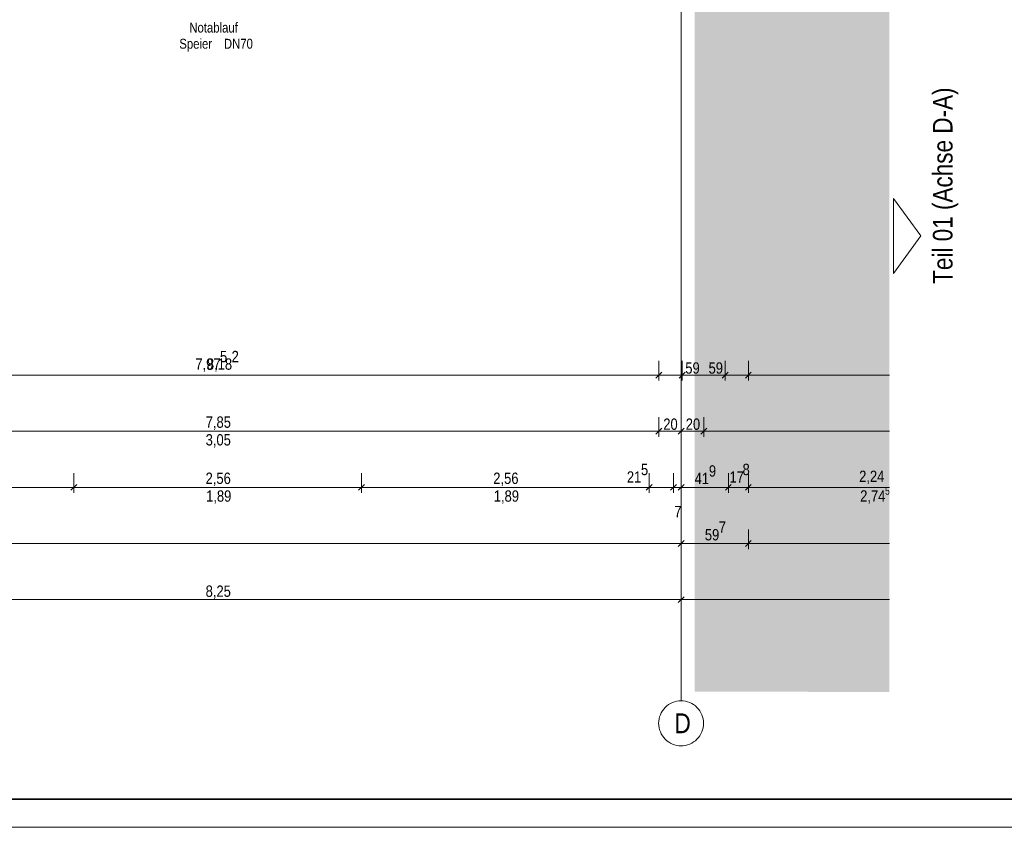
# Model space of a CAD drawing. Extents: x -620 to 300, y 62 to 1112.
# Tile 32 of 95: x -78 to 97, y 62 to 206. Entities that reach past the tile are written whole.
import ezdxf
from ezdxf.enums import TextEntityAlignment as Align
from ezdxf.lldxf.tags import DXFTag

# ---------------------------------------------------------------- set-up
doc = ezdxf.new("R2010")
doc.units = 0
doc.layers.get('0').update_dxf_attribs({"lineweight": 13})
doc.layers.add('70 -71 Achsen- 1 Gebäudeachsen', color=7, linetype='STRICHPUNKT2-A06G9S5N8I', lineweight=18)
doc.layers.add('iwb_Plankopf Rahmen', color=7, linetype='Continuous', lineweight=35)
for name, color, linetype, lineweight, true_color in [('70 -72 Beschriftung- 1 Beschriftung allgemein', 7, 'Continuous', 9, 0xff6633), ('70 -76 Bemaßung- 2 Allgemein', 9, 'Continuous', 5, 0x808080), ('iwb_Layout BA_Markierung', 7, 'Continuous', 9, 0xbadcdc), ('iwb_Layout Text', 3, 'Continuous', 18, 0x00ff00)]:
    doc.layers.add(name, color=color, linetype=linetype, lineweight=lineweight, true_color=true_color)
doc.styles.get("Standard").update_dxf_attribs({"font": 'ARIALN.TTF'})
tags = doc.linetypes.add('STRICHPUNKT2-A06G9S5N8I', pattern=[12.7, 6.35, -3.175, 0, -3.175]).pattern_tags.tags
tags[10:11] = [DXFTag(74, 4), DXFTag(75, 0), DXFTag(340, '0'), DXFTag(46, 0.0), DXFTag(50, 0.0), DXFTag(44, 0.0), DXFTag(45, 0.0)]
tags[8:9] = [DXFTag(74, 4), DXFTag(75, 0), DXFTag(340, '0'), DXFTag(46, 0.0), DXFTag(50, 0.0), DXFTag(44, 0.0), DXFTag(45, 0.0)]
tags[6:7] = [DXFTag(74, 4), DXFTag(75, 0), DXFTag(340, '0'), DXFTag(46, 0.0), DXFTag(50, 0.0), DXFTag(44, 0.0), DXFTag(45, 0.0)]
tags[4:5] = [DXFTag(74, 4), DXFTag(75, 0), DXFTag(340, '0'), DXFTag(46, 0.0), DXFTag(50, 0.0), DXFTag(44, 0.0), DXFTag(45, 0.0)]

# ---------------------------------------------------------------- blocks, each defined once
blk = doc.blocks.new('Polygon-A06G9S5G8I')
at = {"color": 0, "linetype": 'ByBlock', "lineweight": -2, "ltscale": 0.13}
blk.add_solid([(41.83, 86.61), (41.66, 1083.81), (76.5, 86.52), (76.5, 1083.81)], dxfattribs=at)
blk = doc.blocks.new('Referenz-A06G9S5P8I')
at = {"layer": '70 -71 Achsen- 1 Gebäudeachsen', "color": 0, "linetype": 'STRICHPUNKT2-A06G9S5N8I', "lineweight": -2, "ltscale": 0.13}
blk.add_line((39.42, 1084.39), (39.42, 84.95), dxfattribs=at)
at = {"layer": '70 -71 Achsen- 1 Gebäudeachsen', "color": 0, "linetype": 'Continuous', "lineweight": -2, "ltscale": 0.13}
for p, q in [((36.88, 84.05), (37.2, 84.28)), ((37.2, 84.28), (37.54, 84.48)), ((37.54, 84.48), (37.89, 84.65)), ((37.89, 84.65), (38.26, 84.78)), ((38.26, 84.78), (38.64, 84.88)), ((38.64, 84.88), (39.03, 84.93)), ((39.03, 84.93), (39.42, 84.95)), ((39.42, 84.95), (39.81, 84.93)), ((39.81, 84.93), (40.2, 84.88)), ((40.2, 84.88), (40.58, 84.78)), ((40.58, 84.78), (40.95, 84.65)), ((40.95, 84.65), (41.31, 84.48)), ((41.31, 84.48), (41.64, 84.28)), ((41.64, 84.28), (41.96, 84.05)), ((35.59, 82.11), (35.73, 82.48)), ((35.73, 82.48), (35.89, 82.84)), ((35.89, 82.84), (36.1, 83.18)), ((36.1, 83.18), (36.33, 83.49)), ((36.33, 83.49), (36.59, 83.78)), ((36.59, 83.78), (36.88, 84.05)), ((41.96, 84.05), (42.25, 83.78)), ((42.25, 83.78), (42.51, 83.49)), ((42.51, 83.49), (42.75, 83.18)), ((42.75, 83.18), (42.95, 82.84)), ((42.95, 82.84), (43.12, 82.48)), ((43.12, 82.48), (43.25, 82.11)), ((35.42, 80.95), (35.44, 81.35)), ((35.44, 80.56), (35.42, 80.95)), ((35.44, 81.35), (35.5, 81.73)), ((35.5, 81.73), (35.59, 82.11)), ((43.25, 82.11), (43.34, 81.73)), ((43.34, 81.73), (43.4, 81.35)), ((43.4, 81.35), (43.42, 80.95)), ((43.42, 80.95), (43.4, 80.56)), ((35.5, 80.17), (35.44, 80.56)), ((35.59, 79.79), (35.5, 80.17)), ((35.73, 79.42), (35.59, 79.79)), ((35.89, 79.07), (35.73, 79.42)), ((36.1, 78.73), (35.89, 79.07)), ((42.95, 79.07), (42.75, 78.73)), ((43.12, 79.42), (42.95, 79.07)), ((43.25, 79.79), (43.12, 79.42)), ((43.34, 80.17), (43.25, 79.79)), ((43.4, 80.56), (43.34, 80.17)), ((36.33, 78.42), (36.1, 78.73)), ((36.59, 78.12), (36.33, 78.42)), ((36.88, 77.86), (36.59, 78.12)), ((37.2, 77.63), (36.88, 77.86)), ((37.54, 77.43), (37.2, 77.63)), ((37.89, 77.26), (37.54, 77.43)), ((38.26, 77.13), (37.89, 77.26)), ((38.64, 77.03), (38.26, 77.13)), ((40.58, 77.13), (40.2, 77.03)), ((40.95, 77.26), (40.58, 77.13)), ((41.31, 77.43), (40.95, 77.26)), ((41.64, 77.63), (41.31, 77.43)), ((41.96, 77.86), (41.64, 77.63)), ((42.25, 78.12), (41.96, 77.86)), ((42.51, 78.42), (42.25, 78.12)), ((42.75, 78.73), (42.51, 78.42)), ((39.03, 76.97), (38.64, 77.03)), ((39.42, 76.95), (39.03, 76.97)), ((39.81, 76.97), (39.42, 76.95)), ((40.2, 77.03), (39.81, 76.97))]:
    blk.add_line(p, q, dxfattribs=at)
at = {"layer": '70 -76 Bemaßung- 2 Allgemein', "color": 0, "linetype": 'Continuous', "lineweight": -2, "ltscale": 0.13}
for p, q in [((35.45, 145.47), (35.45, 141.97)), ((35.45, 145.47), (35.45, 141.97)), ((39.59, 145.47), (39.59, 141.97)), ((39.59, 145.47), (39.59, 141.97)), ((47.25, 145.47), (47.25, 141.97)), ((47.25, 145.47), (47.25, 141.97)), ((51.39, 145.47), (51.39, 141.97)), ((51.39, 145.47), (51.39, 141.97)), ((38.53, 142.97), (-122.99, 142.97)), ((34.39, 142.97), (-122.99, 142.97)), ((36.45, 142.97), (34.39, 142.97)), ((34.45, 142.97), (36.51, 142.97)), ((35.98, 143.5), (34.92, 142.44)), ((34.92, 142.44), (35.98, 143.5)), ((46.19, 142.97), (36.51, 142.97)), ((40.59, 142.97), (38.53, 142.97)), ((38.59, 142.97), (40.65, 142.97)), ((40.12, 143.5), (39.06, 142.44)), ((39.06, 142.44), (40.12, 143.5)), ((50.33, 142.97), (40.65, 142.97)), ((48.25, 142.97), (46.19, 142.97)), ((46.25, 142.97), (48.31, 142.97)), ((47.78, 143.5), (46.72, 142.44)), ((46.72, 142.44), (47.78, 143.5)), ((76.53, 142.97), (48.31, 142.97)), ((52.39, 142.97), (50.33, 142.97)), ((50.39, 142.97), (52.45, 142.97)), ((51.92, 143.5), (50.86, 142.44)), ((50.86, 142.44), (51.92, 143.5)), ((76.53, 142.97), (52.45, 142.97)), ((35.45, 135.47), (35.45, 131.97)), ((35.45, 135.47), (35.45, 131.97)), ((39.45, 135.47), (39.45, 131.97)), ((39.45, 135.47), (39.45, 131.97)), ((43.45, 135.47), (43.45, 131.97)), ((43.45, 135.47), (43.45, 131.97)), ((35.98, 133.5), (34.92, 132.44)), ((34.92, 132.44), (35.98, 133.5)), ((39.98, 133.5), (38.92, 132.44)), ((38.92, 132.44), (39.98, 133.5)), ((43.98, 133.5), (42.92, 132.44)), ((42.92, 132.44), (43.98, 133.5)), ((34.39, 132.97), (-120.49, 132.97)), ((36.45, 132.97), (34.39, 132.97)), ((34.45, 132.97), (36.51, 132.97)), ((38.39, 132.97), (36.51, 132.97)), ((40.45, 132.97), (38.39, 132.97)), ((38.45, 132.97), (40.51, 132.97)), ((42.39, 132.97), (40.51, 132.97)), ((44.45, 132.97), (42.39, 132.97)), ((42.45, 132.97), (44.51, 132.97)), ((76.53, 132.97), (44.51, 132.97)), ((-68.65, 125.47), (-68.65, 121.97)), ((-68.65, 125.47), (-68.65, 121.97)), ((-17.45, 125.47), (-17.45, 121.97)), ((-17.45, 125.47), (-17.45, 121.97)), ((33.75, 125.47), (33.75, 121.97)), ((33.75, 125.47), (33.75, 121.97)), ((38.05, 125.47), (38.05, 121.97)), ((38.05, 125.47), (38.05, 121.97)), ((39.45, 125.47), (39.45, 121.97)), ((39.45, 125.47), (39.45, 121.97)), ((47.83, 125.47), (47.83, 121.97)), ((47.83, 125.47), (47.83, 121.97)), ((51.39, 125.47), (51.39, 121.97)), ((51.39, 125.47), (51.39, 121.97)), ((-69.71, 122.97), (-118.79, 122.97)), ((-67.65, 122.97), (-69.71, 122.97)), ((-69.65, 122.97), (-67.59, 122.97)), ((-68.12, 123.5), (-69.18, 122.44)), ((-69.18, 122.44), (-68.12, 123.5)), ((-18.51, 122.97), (-67.59, 122.97)), ((-16.45, 122.97), (-18.51, 122.97)), ((-18.45, 122.97), (-16.39, 122.97)), ((-16.92, 123.5), (-17.98, 122.44)), ((-17.98, 122.44), (-16.92, 123.5)), ((32.69, 122.97), (-16.39, 122.97)), ((32.69, 122.97), (31.63, 122.97)), ((34.75, 122.97), (32.69, 122.97)), ((34.75, 122.97), (32.69, 122.97)), ((34.28, 123.5), (33.22, 122.44)), ((34.28, 123.5), (33.22, 122.44)), ((38.05, 122.97), (33.75, 122.97)), ((36.99, 122.97), (35.93, 122.97)), ((39.05, 122.97), (36.99, 122.97)), ((37.05, 122.97), (39.11, 122.97)), ((37.52, 122.44), (38.58, 123.5)), ((38.58, 123.5), (37.52, 122.44)), ((39.45, 122.97), (38.05, 122.97)), ((38.45, 122.97), (40.51, 122.97)), ((38.45, 122.97), (40.51, 122.97)), ((38.92, 122.44), (39.98, 123.5)), ((38.92, 122.44), (39.98, 123.5)), ((39.11, 122.97), (40.17, 122.97)), ((40.51, 122.97), (41.57, 122.97)), ((46.77, 122.97), (40.51, 122.97)), ((48.83, 122.97), (46.77, 122.97)), ((46.83, 122.97), (48.89, 122.97)), ((48.36, 123.5), (47.3, 122.44)), ((47.3, 122.44), (48.36, 123.5)), ((50.33, 122.97), (48.89, 122.97)), ((52.39, 122.97), (50.33, 122.97)), ((50.39, 122.97), (52.45, 122.97)), ((51.92, 123.5), (50.86, 122.44)), ((50.86, 122.44), (51.92, 123.5)), ((76.53, 122.97), (52.45, 122.97)), ((39.45, 115.47), (39.45, 111.97)), ((39.45, 115.47), (39.45, 111.97)), ((51.39, 115.47), (51.39, 111.97)), ((51.39, 115.47), (51.39, 111.97)), ((38.39, 112.97), (-454.49, 112.97)), ((40.45, 112.97), (38.39, 112.97)), ((38.45, 112.97), (40.51, 112.97)), ((39.98, 113.5), (38.92, 112.44)), ((38.92, 112.44), (39.98, 113.5)), ((50.33, 112.97), (40.51, 112.97)), ((52.39, 112.97), (50.33, 112.97)), ((50.39, 112.97), (52.45, 112.97)), ((51.92, 113.5), (50.86, 112.44)), ((50.86, 112.44), (51.92, 113.5)), ((76.53, 112.97), (52.45, 112.97)), ((39.98, 103.5), (38.92, 102.44)), ((38.92, 102.44), (39.98, 103.5)), ((39.45, 104.97), (39.45, 101.97)), ((39.45, 104.97), (39.45, 101.97)), ((38.39, 102.97), (-124.49, 102.97)), ((39.95, 102.97), (38.39, 102.97)), ((38.95, 102.97), (40.51, 102.97)), ((76.53, 102.97), (40.51, 102.97))]:
    blk.add_line(p, q, dxfattribs=at)
at = {"layer": '70 -71 Achsen- 1 Gebäudeachsen', "color": 0, "linetype": 'Continuous', "lineweight": -2, "ltscale": 0.13, "insert": (38.23, 82.72), "char_height": 3.5241, "attachment_point": 1}
blk.add_mtext('{\\fArial Narrow;D}', dxfattribs=at)
at = {"layer": '70 -72 Beschriftung- 1 Beschriftung allgemein', "color": 0, "linetype": 'ByBlock', "lineweight": -2, "ltscale": 0.13, "char_height": 1.7621, "attachment_point": 1}
for s, insert in [('{\\fArial Narrow;Notablauf}', (-48.11, 205.72)), ('{\\fArial Narrow;Speier}', (-49.89, 202.84)), ('{\\fArial Narrow;DN70}', (-41.95, 202.84))]:
    blk.add_mtext(s, dxfattribs=dict(at, insert=insert))
at = {"layer": '70 -76 Bemaßung- 2 Allgemein', "color": 0, "linetype": 'Continuous', "lineweight": -2, "ltscale": 0.13, "attachment_point": 1}
for s, insert, char_height in [('{\\fArial Narrow;5}', (-42.65, 147.27), 2.0138), ('{\\fArial Narrow;2}', (-40.58, 147.27), 2.0138), ('{\\fArial Narrow;7,97}', (-47.04, 145.92), 2.0138), ('{\\fArial Narrow;8,18}', (-44.98, 145.93), 2.0138), ('{\\fArial Narrow;59}', (40.17, 145.23), 2.0138), ('{\\fArial Narrow;59}', (44.31, 145.23), 2.0138), ('{\\fArial Narrow;7,85}', (-45.19, 135.59), 2.0138), ('{\\fArial Narrow;20}', (36.25, 135.23), 2.0138), ('{\\fArial Narrow;20}', (40.25, 135.23), 2.0138), ('{\\fArial Narrow;3,05}', (-45.2, 132.44), 2.0138), ('{\\fArial Narrow;5}', (32.28, 127.16), 2.0138), ('{\\fArial Narrow;9}', (44.37, 126.9), 2.0138), ('{\\fArial Narrow;8}', (50.36, 127.16), 2.0138), ('{\\fArial Narrow;2,56}', (-45.21, 125.59), 2.0138), ('{\\fArial Narrow;2,56}', (5.99, 125.59), 2.0138), ('{\\fArial Narrow;21}', (29.77, 125.82), 2.0138), ('{\\fArial Narrow;41}', (41.83, 125.56), 2.0138), ('{\\fArial Narrow;17}', (48.04, 125.82), 2.0138), ('{\\fArial Narrow;2,24}', (71.11, 125.94), 2.0138), ('{\\fArial Narrow;5}', (75.72, 123), 1.3426), ('{\\fArial Narrow;1,89}', (-45.12, 122.43), 2.0138), ('{\\fArial Narrow;1,89}', (6.08, 122.43), 2.0138), ('{\\fArial Narrow;2,74}', (71.29, 122.44), 2.0138), ('{\\fArial Narrow;7}', (38.22, 119.66), 2.0138), ('{\\fArial Narrow;7}', (46.12, 116.89), 2.0138), ('{\\fArial Narrow;59}', (43.65, 115.54), 2.0138), ('{\\fArial Narrow;8,25}', (-45.2, 105.49), 2.0138)]:
    blk.add_mtext(s, dxfattribs=dict(at, insert=insert, char_height=char_height))

msp = doc.modelspace()

# ---------------------------------------------------------------- linework, layer by layer
at = {"layer": 'iwb_Layout Text', "linetype": 'Continuous', "ltscale": 0.18}
for p, q in [((82.12, 167.73), (77.24, 174.42)), ((77.24, 161.04), (77.24, 174.42)), ((77.24, 161.04), (82.12, 167.73))]:
    msp.add_line(p, q, dxfattribs=at)
at = {"layer": 'iwb_Plankopf Rahmen', "color": 8, "lineweight": 13, "ltscale": 0.13, "true_color": 0x808080}
msp.add_lwpolyline([(300.35, 62.43), (-619.65, 62.43), (-619.65, 1112.43), (300.35, 1112.43), (300.35, 62.43)], close=True, dxfattribs=at)
at = {"layer": 'iwb_Plankopf Rahmen', "ltscale": 0.35}
msp.add_lwpolyline([(-599.65, 67.43), (-599.65, 1107.43), (295.35, 1107.43), (295.35, 67.43), (-599.65, 67.43)], close=True, dxfattribs=at)

# ---------------------------------------------------------------- block references
at = {"color": 8, "lineweight": 13, "ltscale": 0.13, "true_color": 0x808080}
msp.add_blockref('Referenz-A06G9S5P8I', (0, 0), dxfattribs=at)
at = {"layer": 'iwb_Layout BA_Markierung', "ltscale": 0.13}
msp.add_blockref('Polygon-A06G9S5G8I', (0, 0), dxfattribs=at)

# ---------------------------------------------------------------- texts
at = {"layer": 'iwb_Layout Text', "ltscale": 0.18}
msp.add_text('Teil 01 (Achse D-A)', height=3.5, rotation=90, dxfattribs=at).set_placement((84.23, 159.2), align=Align.TOP_LEFT)

doc.saveas('drawing.dxf')
